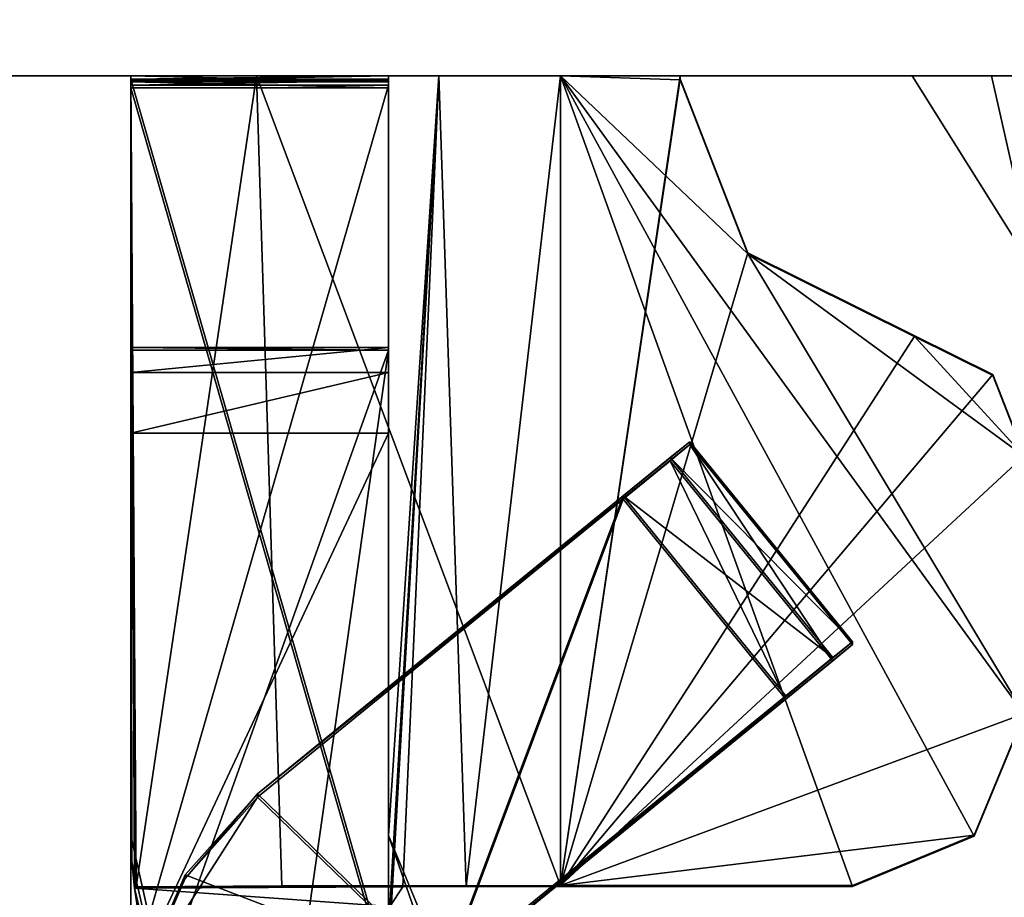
# Model space of a CAD drawing. Header units: millimetres. Extents: x -269 to 269, y -42 to 416.
# Tile 216 of 225: x 228.85 to 234.58, y -17.78 to -12.67. Entities that reach past the tile are written whole.
import ezdxf

# ---------------------------------------------------------------- set-up
doc = ezdxf.new("R2010")
doc.units = ezdxf.units.MM
doc.header["$LTSCALE"] = 65.185185
for name, color, linetype in [('1039', 7, 'CONTINUOUS'), ('1040', 7, 'CONTINUOUS'), ('1042', 7, 'CONTINUOUS'), ('1043', 7, 'CONTINUOUS'), ('1044', 7, 'CONTINUOUS'), ('1045', 7, 'CONTINUOUS'), ('1046', 7, 'CONTINUOUS'), ('1052', 7, 'CONTINUOUS'), ('1055', 7, 'CONTINUOUS'), ('1056', 7, 'CONTINUOUS'), ('1058', 7, 'CONTINUOUS'), ('1059', 7, 'CONTINUOUS'), ('1060', 7, 'CONTINUOUS'), ('1061', 7, 'CONTINUOUS'), ('1062', 7, 'CONTINUOUS'), ('1063', 7, 'CONTINUOUS'), ('1064', 7, 'CONTINUOUS'), ('1065', 7, 'CONTINUOUS'), ('1354', 7, 'CONTINUOUS'), ('1355', 7, 'CONTINUOUS'), ('1356', 7, 'CONTINUOUS'), ('1358', 7, 'CONTINUOUS'), ('1359', 7, 'CONTINUOUS'), ('1360', 7, 'CONTINUOUS'), ('760', 7, 'CONTINUOUS'), ('761', 7, 'CONTINUOUS'), ('789', 7, 'CONTINUOUS'), ('886', 7, 'CONTINUOUS'), ('887', 7, 'CONTINUOUS'), ('888', 7, 'CONTINUOUS'), ('889', 7, 'CONTINUOUS'), ('890', 7, 'CONTINUOUS'), ('891', 7, 'CONTINUOUS'), ('892', 7, 'CONTINUOUS'), ('893', 7, 'CONTINUOUS'), ('894', 7, 'CONTINUOUS'), ('895', 7, 'CONTINUOUS'), ('896', 7, 'CONTINUOUS'), ('897', 7, 'CONTINUOUS'), ('900', 7, 'CONTINUOUS'), ('901', 7, 'CONTINUOUS')]:
    doc.layers.add(name, color=color, linetype=linetype)

msp = doc.modelspace()

# ---------------------------------------------------------------- linework, layer by layer
at = {"layer": '1039', "color": 7, "linetype": 'CONTINUOUS', "true_color": 0x404040}
msp.add_3dface([(231, -18.7215, -340.2977), (231, -17.4195, -19.8004), (231.2343, -17.9852, -19.7981), (231, -18.7215, -340.2977)], dxfattribs=at)
at = {"layer": '1040', "color": 7, "linetype": 'CONTINUOUS', "true_color": 0x404040}
for points in [[(231, -14.7255, -354.4606), (231, -18.7967, -358.7976), (231, -14.5804, -354.8147), (231, -14.7255, -354.4606)], [(231, -14.5804, -354.8147), (231, -18.7967, -358.7976), (231, -14.5967, -358.8146), (231, -14.5804, -354.8147)], [(231, -15.0784, -354.3127), (231, -18.7967, -358.7976), (231, -14.7255, -354.4606), (231, -15.0784, -354.3127)], [(231, -18.2784, -354.2997), (231, -18.7967, -358.7976), (231, -15.0784, -354.3127), (231, -18.2784, -354.2997)]]:
    msp.add_3dface(points, dxfattribs=at)
at = {"layer": '1042', "color": 7, "linetype": 'CONTINUOUS', "true_color": 0x404040}
for points in [[(229.5, -14.5804, -354.8147), (229.5, -18.2784, -354.2997), (229.5, -14.7255, -354.4606), (229.5, -14.5804, -354.8147)], [(229.5, -18.2784, -354.2997), (229.5, -14.5804, -354.8147), (229.5, -14.5967, -358.8146), (229.5, -18.2784, -354.2997)], [(229.5, -18.7967, -358.7976), (229.5, -18.6313, -354.1518), (229.5, -14.5967, -358.8146), (229.5, -18.7967, -358.7976)], [(229.5, -18.6313, -354.1518), (229.5, -18.2784, -354.2997), (229.5, -14.5967, -358.8146), (229.5, -18.6313, -354.1518)], [(229.5, -14.7255, -354.4606), (229.5, -18.2784, -354.2997), (229.5, -15.0784, -354.3127), (229.5, -14.7255, -354.4606)]]:
    msp.add_3dface(points, dxfattribs=at)
at = {"layer": '1043', "color": 7, "linetype": 'CONTINUOUS', "true_color": 0x404040}
for points in [[(231, -14.5804, -354.8147), (231, -14.5967, -358.8146), (229.5, -14.5804, -354.8147), (231, -14.5804, -354.8147)], [(229.5, -14.5804, -354.8147), (231, -14.5967, -358.8146), (229.5, -14.5967, -358.8146), (229.5, -14.5804, -354.8147)]]:
    msp.add_3dface(points, dxfattribs=at)
at = {"layer": '1044', "color": 7, "linetype": 'CONTINUOUS', "true_color": 0x404040}
for points in [[(231, -14.7255, -354.4606), (231, -14.5804, -354.8147), (229.5, -14.7255, -354.4606), (231, -14.7255, -354.4606)], [(231, -14.5804, -354.8147), (229.5, -14.5804, -354.8147), (229.5, -14.7255, -354.4606), (231, -14.5804, -354.8147)], [(231, -15.0784, -354.3127), (231, -14.7255, -354.4606), (229.5, -15.0784, -354.3127), (231, -15.0784, -354.3127)], [(231, -14.7255, -354.4606), (229.5, -14.7255, -354.4606), (229.5, -15.0784, -354.3127), (231, -14.7255, -354.4606)]]:
    msp.add_3dface(points, dxfattribs=at)
at = {"layer": '1045', "color": 7, "linetype": 'CONTINUOUS', "true_color": 0x404040}
for points in [[(231, -18.2784, -354.2997), (231, -15.0784, -354.3127), (229.5, -18.2784, -354.2997), (231, -18.2784, -354.2997)], [(229.5, -18.2784, -354.2997), (231, -15.0784, -354.3127), (229.5, -15.0784, -354.3127), (229.5, -18.2784, -354.2997)]]:
    msp.add_3dface(points, dxfattribs=at)
at = {"layer": '1046', "color": 7, "linetype": 'CONTINUOUS', "true_color": 0x404040}
for points in [[(230.1737, -20.423, -358.791), (229.5, -18.7967, -358.7976), (231, -14.5967, -358.8146), (230.1737, -20.423, -358.791)], [(231, -14.5967, -358.8146), (229.5, -18.7967, -358.7976), (229.5, -14.5967, -358.8146), (231, -14.5967, -358.8146)], [(231, -18.7967, -358.7976), (230.1737, -20.423, -358.791), (231, -14.5967, -358.8146), (231, -18.7967, -358.7976)]]:
    msp.add_3dface(points, dxfattribs=at)
at = {"layer": '1052', "color": 7, "linetype": 'CONTINUOUS', "true_color": 0x404040}
for points in [[(231, -13.0703, -352.3208), (231, -18.2703, -352.2997), (229.5, -13.0703, -352.3208), (231, -13.0703, -352.3208)], [(229.5, -13.0703, -352.3208), (231, -18.2703, -352.2997), (229.5, -18.2703, -352.2997), (229.5, -13.0703, -352.3208)]]:
    msp.add_3dface(points, dxfattribs=at)
at = {"layer": '1055', "color": 7, "linetype": 'CONTINUOUS', "true_color": 0x404040}
for points in [[(231, -13.0195, -339.8209), (231, -18.2195, -339.7998), (229.5, -13.0195, -339.8209), (231, -13.0195, -339.8209)], [(231, -18.2195, -339.7998), (229.5, -18.2195, -339.7998), (229.5, -13.0195, -339.8209), (231, -18.2195, -339.7998)]]:
    msp.add_3dface(points, dxfattribs=at)
at = {"layer": '1056', "color": 7, "linetype": 'CONTINUOUS', "true_color": 0x404040}
for points in [[(231, -13, -339.8214), (231, -13.0195, -339.8209), (229.5, -13.0195, -339.8209), (231, -13, -339.8214)], [(231, -13, -339.8214), (229.5, -13.0195, -339.8209), (229.5, -13, -339.8214), (231, -13, -339.8214)]]:
    msp.add_3dface(points, dxfattribs=at)
at = {"layer": '1058', "color": 7, "linetype": 'CONTINUOUS', "true_color": 0x404040}
for points in [[(230.2369, -17.1973, -346.804), (229.8161, -17.6687, -346.8021), (230.2369, -17.177, -341.804), (230.2369, -17.1973, -346.804)], [(230.2369, -17.177, -341.804), (229.8161, -17.6687, -346.8021), (229.8161, -17.6484, -341.8021), (230.2369, -17.177, -341.804)], [(229.5635, -18.2479, -346.7997), (229.5635, -18.2276, -341.7998), (229.8161, -17.6484, -341.8021), (229.5635, -18.2479, -346.7997)], [(229.8161, -17.6687, -346.8021), (229.5635, -18.2479, -346.7997), (229.8161, -17.6484, -341.8021), (229.8161, -17.6687, -346.8021)]]:
    msp.add_3dface(points, dxfattribs=at)
at = {"layer": '1059', "color": 7, "linetype": 'CONTINUOUS', "true_color": 0x404040}
for points in [[(230.2369, -17.177, -341.804), (231.3221, -18.2276, -341.7998), (232.365, -15.4434, -341.8111), (230.2369, -17.177, -341.804)], [(232.365, -15.4434, -341.8111), (231.3221, -18.2276, -341.7998), (233.3123, -16.6064, -341.8063), (232.365, -15.4434, -341.8111)], [(231.3221, -18.2276, -341.7998), (230.2369, -17.177, -341.804), (229.8161, -17.6484, -341.8021), (231.3221, -18.2276, -341.7998)], [(229.5635, -18.2276, -341.7998), (231.3221, -18.2276, -341.7998), (229.8161, -17.6484, -341.8021), (229.5635, -18.2276, -341.7998)]]:
    msp.add_3dface(points, dxfattribs=at)
at = {"layer": '1060', "color": 7, "linetype": 'CONTINUOUS', "true_color": 0x404040}
for points in [[(232.7526, -15.1459, -346.3123), (230.2369, -17.177, -341.804), (232.7526, -15.1297, -342.3123), (232.7526, -15.1459, -346.3123)], [(232.7526, -15.1297, -342.3123), (230.2369, -17.177, -341.804), (232.6391, -15.2207, -341.9584), (232.7526, -15.1297, -342.3123)], [(232.6391, -15.2398, -346.6655), (230.2369, -17.177, -341.804), (232.7526, -15.1459, -346.3123), (232.6391, -15.2398, -346.6655)], [(230.2369, -17.177, -341.804), (232.365, -15.4434, -341.8111), (232.6391, -15.2207, -341.9584), (230.2369, -17.177, -341.804)], [(232.365, -15.4637, -346.811), (230.2369, -17.177, -341.804), (232.6391, -15.2398, -346.6655), (232.365, -15.4637, -346.811)], [(230.2369, -17.1973, -346.804), (230.2369, -17.177, -341.804), (232.365, -15.4637, -346.811), (230.2369, -17.1973, -346.804)]]:
    msp.add_3dface(points, dxfattribs=at)
at = {"layer": '1061', "color": 7, "linetype": 'CONTINUOUS', "true_color": 0x404040}
for points in [[(230.2369, -17.1973, -346.804), (232.365, -15.4637, -346.811), (231.3221, -18.2479, -346.7997), (230.2369, -17.1973, -346.804)], [(231.3221, -18.2479, -346.7997), (232.365, -15.4637, -346.811), (233.3123, -16.6267, -346.8063), (231.3221, -18.2479, -346.7997)], [(229.5635, -18.2479, -346.7997), (229.8161, -17.6687, -346.8021), (230.2369, -17.1973, -346.804), (229.5635, -18.2479, -346.7997)], [(229.5635, -18.2479, -346.7997), (230.2369, -17.1973, -346.804), (231.3221, -18.2479, -346.7997), (229.5635, -18.2479, -346.7997)]]:
    msp.add_3dface(points, dxfattribs=at)
at = {"layer": '1062', "color": 7, "linetype": 'CONTINUOUS', "true_color": 0x404040}
for points in [[(233.7, -16.3089, -346.3076), (233.7, -16.2926, -342.3076), (231.1842, -18.3603, -346.812), (233.7, -16.3089, -346.3076)], [(231.1842, -18.3603, -346.812), (233.7, -16.2926, -342.3076), (233.5864, -16.3837, -341.9537), (231.1842, -18.3603, -346.812)], [(231.253, -18.3042, -346.8027), (233.7, -16.3089, -346.3076), (231.1842, -18.3603, -346.812), (231.253, -18.3042, -346.8027)], [(233.5864, -16.4028, -346.6607), (233.7, -16.3089, -346.3076), (231.253, -18.3042, -346.8027), (233.5864, -16.4028, -346.6607)], [(233.3123, -16.6064, -341.8063), (231.1842, -18.3603, -346.812), (233.5864, -16.3837, -341.9537), (233.3123, -16.6064, -341.8063)], [(231.3221, -18.2479, -346.7997), (233.5864, -16.4028, -346.6607), (231.253, -18.3042, -346.8027), (231.3221, -18.2479, -346.7997)], [(231.3221, -18.2479, -346.7997), (233.3123, -16.6267, -346.8063), (233.5864, -16.4028, -346.6607), (231.3221, -18.2479, -346.7997)], [(233.3123, -16.6064, -341.8063), (231.3221, -18.2276, -341.7998), (231.1842, -18.3603, -346.812), (233.3123, -16.6064, -341.8063)]]:
    msp.add_3dface(points, dxfattribs=at)
at = {"layer": '1063', "color": 7, "linetype": 'CONTINUOUS', "true_color": 0x404040}
for points in [[(232.7526, -15.1459, -346.3123), (232.7526, -15.1297, -342.3123), (233.7, -16.3089, -346.3076), (232.7526, -15.1459, -346.3123)], [(232.7526, -15.1297, -342.3123), (233.7, -16.2926, -342.3076), (233.7, -16.3089, -346.3076), (232.7526, -15.1297, -342.3123)]]:
    msp.add_3dface(points, dxfattribs=at)
at = {"layer": '1064', "color": 7, "linetype": 'CONTINUOUS', "true_color": 0x404040}
for points in [[(232.6391, -15.2398, -346.6655), (232.7526, -15.1459, -346.3123), (233.5864, -16.4028, -346.6607), (232.6391, -15.2398, -346.6655)], [(232.7526, -15.1459, -346.3123), (233.7, -16.3089, -346.3076), (233.5864, -16.4028, -346.6607), (232.7526, -15.1459, -346.3123)], [(232.365, -15.4637, -346.811), (232.6391, -15.2398, -346.6655), (233.3123, -16.6267, -346.8063), (232.365, -15.4637, -346.811)], [(233.3123, -16.6267, -346.8063), (232.6391, -15.2398, -346.6655), (233.5864, -16.4028, -346.6607), (233.3123, -16.6267, -346.8063)]]:
    msp.add_3dface(points, dxfattribs=at)
at = {"layer": '1065', "color": 7, "linetype": 'CONTINUOUS', "true_color": 0x404040}
for points in [[(232.7526, -15.1297, -342.3123), (232.6391, -15.2207, -341.9584), (233.7, -16.2926, -342.3076), (232.7526, -15.1297, -342.3123)], [(232.6391, -15.2207, -341.9584), (232.365, -15.4434, -341.8111), (233.5864, -16.3837, -341.9537), (232.6391, -15.2207, -341.9584)], [(233.7, -16.2926, -342.3076), (232.6391, -15.2207, -341.9584), (233.5864, -16.3837, -341.9537), (233.7, -16.2926, -342.3076)], [(232.365, -15.4434, -341.8111), (233.3123, -16.6064, -341.8063), (233.5864, -16.3837, -341.9537), (232.365, -15.4434, -341.8111)]]:
    msp.add_3dface(points, dxfattribs=at)
at = {"layer": '1354', "color": 7, "linetype": 'CONTINUOUS', "true_color": 0x404040}
for points in [[(229.5261, -17.72, -19.4388), (229.5207, -17.7261, -19.4781), (231.0835, -17.7179, -19.3992), (229.5261, -17.72, -19.4388)], [(229.5207, -17.7261, -19.4781), (231.0075, -17.8313, -19.6765), (231.0835, -17.7179, -19.3992), (229.5207, -17.7261, -19.4781)], [(231.0075, -17.8313, -19.6765), (229.5207, -17.7261, -19.4781), (229.5436, -17.865, -19.7075), (231.0075, -17.8313, -19.6765)], [(229.5322, -17.7179, -19.3992), (229.5261, -17.72, -19.4388), (231.0835, -17.7179, -19.3992), (229.5322, -17.7179, -19.3992)]]:
    msp.add_3dface(points, dxfattribs=at)
at = {"layer": '1355', "color": 7, "linetype": 'CONTINUOUS', "true_color": 0x404040}
for points in [[(230.3798, -17.7118, -17.8952), (229.5322, -17.7179, -19.3992), (231.0835, -17.7179, -19.3992), (230.3798, -17.7118, -17.8952)], [(232, -17.7094, -17.2992), (230.3798, -17.7118, -17.8952), (232, -17.7154, -18.7992), (232, -17.7094, -17.2992)], [(232, -17.7154, -18.7992), (230.3798, -17.7118, -17.8952), (231.4523, -17.7161, -18.9625), (232, -17.7154, -18.7992)], [(230.3798, -17.7118, -17.8952), (231.0835, -17.7179, -19.3992), (231.4523, -17.7161, -18.9625), (230.3798, -17.7118, -17.8952)], [(233.7, -17.7094, -17.2992), (232, -17.7094, -17.2992), (233.7, -17.7154, -18.7992), (233.7, -17.7094, -17.2992)], [(232, -17.7094, -17.2992), (232, -17.7154, -18.7992), (233.7, -17.7154, -18.7992), (232, -17.7094, -17.2992)]]:
    msp.add_3dface(points, dxfattribs=at)
at = {"layer": '1356', "color": 7, "linetype": 'CONTINUOUS', "true_color": 0x404040}
for points in [[(234.7, -16.7094, -17.3032), (234.4071, -17.4164, -17.3004), (234.7, -16.7155, -18.8032), (234.7, -16.7094, -17.3032)], [(234.4071, -17.4164, -17.3004), (234.4071, -17.4225, -18.8004), (234.7, -16.7155, -18.8032), (234.4071, -17.4164, -17.3004)], [(234.4071, -17.4164, -17.3004), (233.7, -17.7094, -17.2992), (234.4071, -17.4225, -18.8004), (234.4071, -17.4164, -17.3004)], [(233.7, -17.7094, -17.2992), (233.7, -17.7154, -18.7992), (234.4071, -17.4225, -18.8004), (233.7, -17.7094, -17.2992)]]:
    msp.add_3dface(points, dxfattribs=at)
at = {"layer": '1358', "color": 7, "linetype": 'CONTINUOUS', "true_color": 0x404040}
for points in [[(234.0628, -14.5122, -17.3122), (234.5167, -14.7371, -17.3113), (234.0628, -14.5183, -18.8122), (234.0628, -14.5122, -17.3122)], [(234.0628, -14.5183, -18.8122), (234.5167, -14.7371, -17.3113), (234.5167, -14.7432, -18.8112), (234.0628, -14.5183, -18.8122)], [(234.5167, -14.7371, -17.3113), (234.7, -15.2094, -17.3093), (234.5167, -14.7432, -18.8112), (234.5167, -14.7371, -17.3113)], [(234.7, -15.2094, -17.3093), (234.7, -15.2155, -18.8093), (234.5167, -14.7432, -18.8112), (234.7, -15.2094, -17.3093)]]:
    msp.add_3dface(points, dxfattribs=at)
at = {"layer": '1359', "color": 7, "linetype": 'CONTINUOUS', "true_color": 0x404040}
msp.add_3dface([(234.0472, -13, -443.4218), (235.7957, -13, -443.4218), (234.7691, -14.151, -443.4172), (234.0472, -13, -443.4218)], dxfattribs=at)
at = {"layer": '1360', "color": 7, "linetype": 'CONTINUOUS', "true_color": 0x404040}
for points in [[(234.5093, -13, -235.4964), (234.0472, -13, -443.4218), (234.7691, -14.151, -443.4172), (234.5093, -13, -235.4964)], [(235.2906, -13, -48.3186), (234.5093, -13, -235.4964), (234.7691, -14.151, -443.4172), (235.2906, -13, -48.3186)]]:
    msp.add_3dface(points, dxfattribs=at)
at = {"layer": '760', "color": 7, "linetype": 'CONTINUOUS', "true_color": 0x404040}
for points in [[(250.7, -13), (227.5997, -13), (230.2323, -13, -18.0506), (250.7, -13)], [(227.5997, -13, -447), (250.7, -13, -447), (235.7957, -13, -443.4218), (227.5997, -13, -447)], [(227.5997, -13), (227.5997, -13, -447), (229.5, -13, -19.8183), (227.5997, -13)], [(229.5, -13, -19.8183), (227.5997, -13, -447), (229.5, -13, -339.8214), (229.5, -13, -19.8183)], [(229.5, -13, -339.8214), (227.5997, -13, -447), (229.5, -13, -348.8179), (229.5, -13, -339.8214)], [(229.5, -13, -348.8179), (227.5997, -13, -447), (229.5, -13, -352.326), (229.5, -13, -348.8179)], [(229.5, -13, -352.326), (227.5997, -13, -447), (231, -13, -352.326), (229.5, -13, -352.326)], [(231, -13, -352.326), (227.5997, -13, -447), (234.0472, -13, -443.4218), (231, -13, -352.326)], [(227.5997, -13, -447), (235.7957, -13, -443.4218), (234.0472, -13, -443.4218), (227.5997, -13, -447)], [(227.5997, -13), (229.5, -13, -19.8183), (230.2323, -13, -18.0506), (227.5997, -13)], [(231, -13, -339.8214), (229.5, -13, -339.8214), (229.5, -13, -348.8179), (231, -13, -339.8214)], [(231, -13, -339.8214), (229.5, -13, -348.8179), (231, -13, -348.8179), (231, -13, -339.8214)], [(232, -13, -17.3183), (250.7, -13), (230.2323, -13, -18.0506), (232, -13, -17.3183)], [(231, -13, -19.8183), (231, -13, -339.8214), (235.2906, -13, -48.3186), (231, -13, -19.8183)], [(231, -13, -339.8214), (231, -13, -348.8179), (234.5093, -13, -235.4964), (231, -13, -339.8214)], [(235.2906, -13, -48.3186), (231, -13, -339.8214), (234.5093, -13, -235.4964), (235.2906, -13, -48.3186)], [(231.2929, -13, -19.1112), (231, -13, -19.8183), (247.4991, -13, -19.7752), (231.2929, -13, -19.1112)], [(247.4991, -13, -19.7752), (231, -13, -19.8183), (247.4998, -13, -19.7968), (247.4991, -13, -19.7752)], [(247.4998, -13, -19.7968), (231, -13, -19.8183), (247.5, -13, -19.8183), (247.4998, -13, -19.7968)], [(247.5, -13, -19.8183), (231, -13, -19.8183), (235.2906, -13, -48.3186), (247.5, -13, -19.8183)], [(231, -13, -348.8179), (231, -13, -352.326), (234.5093, -13, -235.4964), (231, -13, -348.8179)], [(234.5093, -13, -235.4964), (231, -13, -352.326), (234.0472, -13, -443.4218), (234.5093, -13, -235.4964)], [(232, -13, -18.8183), (231.2929, -13, -19.1112), (232.6975, -13, -18.8183), (232, -13, -18.8183)], [(232.6975, -13, -18.8183), (231.2929, -13, -19.1112), (247.4991, -13, -19.7752), (232.6975, -13, -18.8183)], [(232.6974, -13, -17.3183), (250.7, -13), (232, -13, -17.3183), (232.6974, -13, -17.3183)], [(232.6975, -13, -18.8183), (250.7, -13), (232.6974, -13, -17.3183), (232.6975, -13, -18.8183)], [(250.7, -13), (232.6975, -13, -18.8183), (247.4991, -13, -19.7752), (250.7, -13)]]:
    msp.add_3dface(points, dxfattribs=at)
at = {"layer": '761', "color": 7, "linetype": 'CONTINUOUS', "true_color": 0x404040}
for points in [[(227.5997, -13), (250.7, -13), (250.7, 27.2), (227.5997, -13)], [(227.5997, -13), (250.7, 27.2), (235, 7), (227.5997, -13)], [(227.5997, -13), (235, 7), (234.499, 6.5), (227.5997, -13)], [(227.0005, 0.0962), (227.5997, -13), (234.499, 6.5), (227.0005, 0.0962)]]:
    msp.add_3dface(points, dxfattribs=at)
at = {"layer": '789', "color": 7, "linetype": 'CONTINUOUS', "true_color": 0x404040}
for points in [[(247.5, 4.9952, -447), (250.7, -13, -447), (231, 3.6952, -447), (247.5, 4.9952, -447)], [(250.7, -13, -447), (227.5997, 1.538, -447), (229.75, 3.6952, -447), (250.7, -13, -447)], [(231, 3.6952, -447), (250.7, -13, -447), (229.75, 3.6952, -447), (231, 3.6952, -447)], [(227.5997, 1.538, -447), (250.7, -13, -447), (227.5815, 1.4045, -447), (227.5997, 1.538, -447)], [(227.5815, 1.4045, -447), (250.7, -13, -447), (227.5284, 1.2806, -447), (227.5815, 1.4045, -447)], [(227.5284, 1.2806, -447), (250.7, -13, -447), (227.1571, 0.6618, -447), (227.5284, 1.2806, -447)], [(227.1571, 0.6618, -447), (250.7, -13, -447), (227.0404, 0.3896, -447), (227.1571, 0.6618, -447)], [(227.0404, 0.3896, -447), (250.7, -13, -447), (227.0005, 0.0962, -447), (227.0404, 0.3896, -447)], [(250.7, -13, -447), (227.5997, -13, -447), (227.0005, 0.0962, -447), (250.7, -13, -447)]]:
    msp.add_3dface(points, dxfattribs=at)
at = {"layer": '886', "color": 7, "linetype": 'CONTINUOUS', "true_color": 0x404040}
for points in [[(230.2323, -13, -18.0506), (229.5, -13, -19.8183), (229.5322, -17.7179, -19.3992), (230.2323, -13, -18.0506)], [(229.5322, -17.7179, -19.3992), (229.5, -13, -19.8183), (229.5261, -17.72, -19.4388), (229.5322, -17.7179, -19.3992)], [(229.5261, -17.72, -19.4388), (229.5, -13, -19.8183), (229.5207, -17.7261, -19.4781), (229.5261, -17.72, -19.4388)], [(229.5207, -17.7261, -19.4781), (229.5, -13, -19.8183), (229.5052, -17.5733, -19.6387), (229.5207, -17.7261, -19.4781)], [(229.5052, -17.5733, -19.6387), (229.5, -13, -19.8183), (229.5, -17.4195, -19.8004), (229.5052, -17.5733, -19.6387)], [(230.3798, -17.7118, -17.8952), (230.2323, -13, -18.0506), (229.5322, -17.7179, -19.3992), (230.3798, -17.7118, -17.8952)], [(232, -13, -17.3183), (230.2323, -13, -18.0506), (232, -17.7094, -17.2992), (232, -13, -17.3183)], [(232, -17.7094, -17.2992), (230.2323, -13, -18.0506), (230.3798, -17.7118, -17.8952), (232, -17.7094, -17.2992)]]:
    msp.add_3dface(points, dxfattribs=at)
at = {"layer": '887', "color": 7, "linetype": 'CONTINUOUS', "true_color": 0x404040}
for points in [[(232.6974, -13, -17.3183), (232, -13, -17.3183), (232, -17.7094, -17.2992), (232.6974, -13, -17.3183)], [(232.6974, -13, -17.3183), (232, -17.7094, -17.2992), (232.6973, -13.0183, -17.3182), (232.6974, -13, -17.3183)], [(232.6973, -13.0183, -17.3182), (232, -17.7094, -17.2992), (233.0901, -14.0302, -17.3141), (232.6973, -13.0183, -17.3182)], [(233.0901, -14.0302, -17.3141), (232, -17.7094, -17.2992), (234.0628, -14.5122, -17.3122), (233.0901, -14.0302, -17.3141)], [(234.0628, -14.5122, -17.3122), (232, -17.7094, -17.2992), (234.5167, -14.7371, -17.3113), (234.0628, -14.5122, -17.3122)], [(234.5167, -14.7371, -17.3113), (232, -17.7094, -17.2992), (234.7, -15.2094, -17.3093), (234.5167, -14.7371, -17.3113)], [(234.7, -15.2094, -17.3093), (232, -17.7094, -17.2992), (234.7, -16.7094, -17.3032), (234.7, -15.2094, -17.3093)], [(234.7, -16.7094, -17.3032), (232, -17.7094, -17.2992), (234.4071, -17.4164, -17.3004), (234.7, -16.7094, -17.3032)], [(234.4071, -17.4164, -17.3004), (232, -17.7094, -17.2992), (233.7, -17.7094, -17.2992), (234.4071, -17.4164, -17.3004)]]:
    msp.add_3dface(points, dxfattribs=at)
at = {"layer": '888', "color": 7, "linetype": 'CONTINUOUS', "true_color": 0x404040}
for points in [[(232.6974, -13, -17.3183), (232.6973, -13.0183, -17.3182), (232.6975, -13, -18.8183), (232.6974, -13, -17.3183)], [(232.6975, -13, -18.8183), (232.6973, -13.0183, -17.3182), (232.6973, -13.0244, -18.8182), (232.6975, -13, -18.8183)], [(232.6973, -13.0183, -17.3182), (233.0901, -14.0302, -17.3141), (232.6973, -13.0244, -18.8182), (232.6973, -13.0183, -17.3182)], [(232.6973, -13.0244, -18.8182), (233.0901, -14.0302, -17.3141), (233.0901, -14.0363, -18.8141), (232.6973, -13.0244, -18.8182)], [(233.0901, -14.0302, -17.3141), (234.0628, -14.5122, -17.3122), (233.0901, -14.0363, -18.8141), (233.0901, -14.0302, -17.3141)], [(233.0901, -14.0363, -18.8141), (234.0628, -14.5122, -17.3122), (234.0628, -14.5183, -18.8122), (233.0901, -14.0363, -18.8141)]]:
    msp.add_3dface(points, dxfattribs=at)
at = {"layer": '889', "color": 7, "linetype": 'CONTINUOUS', "true_color": 0x404040}
for points in [[(232, -13, -18.8183), (232.6975, -13, -18.8183), (232.6973, -13.0244, -18.8182), (232, -13, -18.8183)], [(232, -13, -18.8183), (232.6973, -13.0244, -18.8182), (233.0901, -14.0363, -18.8141), (232, -13, -18.8183)], [(232, -13, -18.8183), (233.0901, -14.0363, -18.8141), (234.7, -16.7155, -18.8032), (232, -13, -18.8183)], [(232, -17.7154, -18.7992), (232, -13, -18.8183), (233.7, -17.7154, -18.7992), (232, -17.7154, -18.7992)], [(233.7, -17.7154, -18.7992), (232, -13, -18.8183), (234.4071, -17.4225, -18.8004), (233.7, -17.7154, -18.7992)], [(234.4071, -17.4225, -18.8004), (232, -13, -18.8183), (234.7, -16.7155, -18.8032), (234.4071, -17.4225, -18.8004)], [(234.7, -16.7155, -18.8032), (233.0901, -14.0363, -18.8141), (234.7, -15.2155, -18.8093), (234.7, -16.7155, -18.8032)], [(233.0901, -14.0363, -18.8141), (234.0628, -14.5183, -18.8122), (234.7, -15.2155, -18.8093), (233.0901, -14.0363, -18.8141)], [(234.5167, -14.7432, -18.8112), (234.7, -15.2155, -18.8093), (234.0628, -14.5183, -18.8122), (234.5167, -14.7432, -18.8112)]]:
    msp.add_3dface(points, dxfattribs=at)
at = {"layer": '890', "color": 7, "linetype": 'CONTINUOUS', "true_color": 0x404040}
for points in [[(231, -13, -19.8183), (231.2929, -13, -19.1112), (231, -17.4195, -19.8004), (231, -13, -19.8183)], [(231, -17.4195, -19.8004), (231.2929, -13, -19.1112), (231, -18.1195, -19.7975), (231, -17.4195, -19.8004)], [(231, -18.1195, -19.7975), (231.2929, -13, -19.1112), (231.0075, -17.8313, -19.6765), (231, -18.1195, -19.7975)], [(231.0075, -17.8313, -19.6765), (231.2929, -13, -19.1112), (231.0835, -17.7179, -19.3992), (231.0075, -17.8313, -19.6765)], [(231.0835, -17.7179, -19.3992), (231.2929, -13, -19.1112), (231.4523, -17.7161, -18.9625), (231.0835, -17.7179, -19.3992)], [(231.2929, -13, -19.1112), (232, -13, -18.8183), (231.4523, -17.7161, -18.9625), (231.2929, -13, -19.1112)], [(232, -13, -18.8183), (232, -17.7154, -18.7992), (231.4523, -17.7161, -18.9625), (232, -13, -18.8183)]]:
    msp.add_3dface(points, dxfattribs=at)
at = {"layer": '891', "color": 7, "linetype": 'CONTINUOUS', "true_color": 0x404040}
for points in [[(231, -13, -352.326), (231, -13, -348.8179), (231, -13.0351, -352.3222), (231, -13, -352.326)], [(231, -13.0351, -352.3222), (231, -13, -348.8179), (231, -13.028, -348.8201), (231, -13.0351, -352.3222)], [(231, -13.0561, -348.8208), (231, -13.0351, -352.3222), (231, -13.028, -348.8201), (231, -13.0561, -348.8208)], [(231, -13.0703, -352.3208), (231, -13.0351, -352.3222), (231, -13.0561, -348.8208), (231, -13.0703, -352.3208)], [(231, -18.256, -348.7997), (231, -13.0703, -352.3208), (231, -13.0561, -348.8208), (231, -18.256, -348.7997)], [(231, -18.2703, -352.2997), (231, -13.0703, -352.3208), (231, -18.256, -348.7997), (231, -18.2703, -352.2997)]]:
    msp.add_3dface(points, dxfattribs=at)
at = {"layer": '892', "color": 7, "linetype": 'CONTINUOUS', "true_color": 0x404040}
for points in [[(231, -13, -19.8183), (231, -17.4195, -19.8004), (231, -18.7215, -340.2977), (231, -13, -19.8183)], [(231, -13, -339.8214), (231, -13, -19.8183), (231, -13.0195, -339.8209), (231, -13, -339.8214)], [(231, -13.0195, -339.8209), (231, -13, -19.8183), (231, -18.2195, -339.7998), (231, -13.0195, -339.8209)], [(231, -18.2195, -339.7998), (231, -13, -19.8183), (231, -18.5736, -339.9448), (231, -18.2195, -339.7998)], [(231, -18.5736, -339.9448), (231, -13, -19.8183), (231, -18.7215, -340.2977), (231, -18.5736, -339.9448)]]:
    msp.add_3dface(points, dxfattribs=at)
at = {"layer": '893', "color": 7, "linetype": 'CONTINUOUS', "true_color": 0x404040}
for points in [[(229.5, -13, -352.326), (231, -13, -352.326), (231, -13.0351, -352.3222), (229.5, -13, -352.326)], [(229.5, -13, -352.326), (231, -13.0351, -352.3222), (229.5, -13.0351, -352.3222), (229.5, -13, -352.326)], [(231, -13.0351, -352.3222), (231, -13.0703, -352.3208), (229.5, -13.0351, -352.3222), (231, -13.0351, -352.3222)], [(229.5, -13.0351, -352.3222), (231, -13.0703, -352.3208), (229.5, -13.0703, -352.3208), (229.5, -13.0351, -352.3222)]]:
    msp.add_3dface(points, dxfattribs=at)
at = {"layer": '894', "color": 7, "linetype": 'CONTINUOUS', "true_color": 0x404040}
for points in [[(229.5, -13, -348.8179), (229.5, -13, -352.326), (229.5, -13.0351, -352.3222), (229.5, -13, -348.8179)], [(229.5, -13, -348.8179), (229.5, -13.0351, -352.3222), (229.5, -13.028, -348.8201), (229.5, -13, -348.8179)], [(229.5, -13.0351, -352.3222), (229.5, -13.0703, -352.3208), (229.5, -13.028, -348.8201), (229.5, -13.0351, -352.3222)], [(229.5, -13.028, -348.8201), (229.5, -13.0703, -352.3208), (229.5, -13.0561, -348.8208), (229.5, -13.028, -348.8201)], [(229.5, -13.0561, -348.8208), (229.5, -13.0703, -352.3208), (229.5, -18.2703, -352.2997), (229.5, -13.0561, -348.8208)], [(229.5, -18.256, -348.7997), (229.5, -13.0561, -348.8208), (229.5, -18.2703, -352.2997), (229.5, -18.256, -348.7997)]]:
    msp.add_3dface(points, dxfattribs=at)
at = {"layer": '895', "color": 7, "linetype": 'CONTINUOUS', "true_color": 0x404040}
for points in [[(229.5, -13, -19.8183), (229.5, -13, -339.8214), (229.5, -17.4195, -19.8004), (229.5, -13, -19.8183)], [(229.5, -13.0195, -339.8209), (229.5, -17.4195, -19.8004), (229.5, -13, -339.8214), (229.5, -13.0195, -339.8209)], [(229.5, -18.2195, -339.7998), (229.5, -17.4195, -19.8004), (229.5, -13.0195, -339.8209), (229.5, -18.2195, -339.7998)], [(229.5, -18.7215, -340.2977), (229.5, -17.4195, -19.8004), (229.5, -18.5736, -339.9448), (229.5, -18.7215, -340.2977)], [(229.5, -18.5736, -339.9448), (229.5, -17.4195, -19.8004), (229.5, -18.2195, -339.7998), (229.5, -18.5736, -339.9448)]]:
    msp.add_3dface(points, dxfattribs=at)
at = {"layer": '896', "color": 7, "linetype": 'CONTINUOUS', "true_color": 0x404040}
for points in [[(231, -13, -348.8179), (229.5, -13, -348.8179), (229.5, -13.028, -348.8201), (231, -13, -348.8179)], [(231, -13.028, -348.8201), (231, -13, -348.8179), (229.5, -13.028, -348.8201), (231, -13.028, -348.8201)], [(231, -13.0561, -348.8208), (231, -13.028, -348.8201), (229.5, -13.0561, -348.8208), (231, -13.0561, -348.8208)], [(231, -13.028, -348.8201), (229.5, -13.028, -348.8201), (229.5, -13.0561, -348.8208), (231, -13.028, -348.8201)]]:
    msp.add_3dface(points, dxfattribs=at)
at = {"layer": '897', "color": 7, "linetype": 'CONTINUOUS', "true_color": 0x404040}
for points in [[(231, -18.256, -348.7997), (231, -13.0561, -348.8208), (229.5, -18.256, -348.7997), (231, -18.256, -348.7997)], [(231, -13.0561, -348.8208), (229.5, -13.0561, -348.8208), (229.5, -18.256, -348.7997), (231, -13.0561, -348.8208)]]:
    msp.add_3dface(points, dxfattribs=at)
at = {"layer": '900', "color": 7, "linetype": 'CONTINUOUS', "true_color": 0x404040}
for points in [[(229.5052, -17.5733, -19.6387), (229.5, -17.4195, -19.8004), (230.1737, -20.423, -358.791), (229.5052, -17.5733, -19.6387)], [(229.5, -17.4195, -19.8004), (229.5, -18.7215, -340.2977), (230.1737, -20.423, -358.791), (229.5, -17.4195, -19.8004)], [(229.5207, -17.7261, -19.4781), (229.5052, -17.5733, -19.6387), (230.1737, -20.423, -358.791), (229.5207, -17.7261, -19.4781)], [(229.5207, -17.7261, -19.4781), (230.1737, -20.423, -358.791), (229.5436, -17.865, -19.7075), (229.5207, -17.7261, -19.4781)]]:
    msp.add_3dface(points, dxfattribs=at)
at = {"layer": '901', "color": 7, "linetype": 'CONTINUOUS', "true_color": 0x404040}
for points in [[(231, -17.4195, -19.8004), (231, -18.1195, -19.7975), (231.8, -19.7195, -19.791), (231, -17.4195, -19.8004)], [(231, -17.4195, -19.8004), (231.8, -19.7195, -19.791), (231.2343, -17.9852, -19.7981), (231, -17.4195, -19.8004)]]:
    msp.add_3dface(points, dxfattribs=at)

doc.saveas('drawing.dxf')
